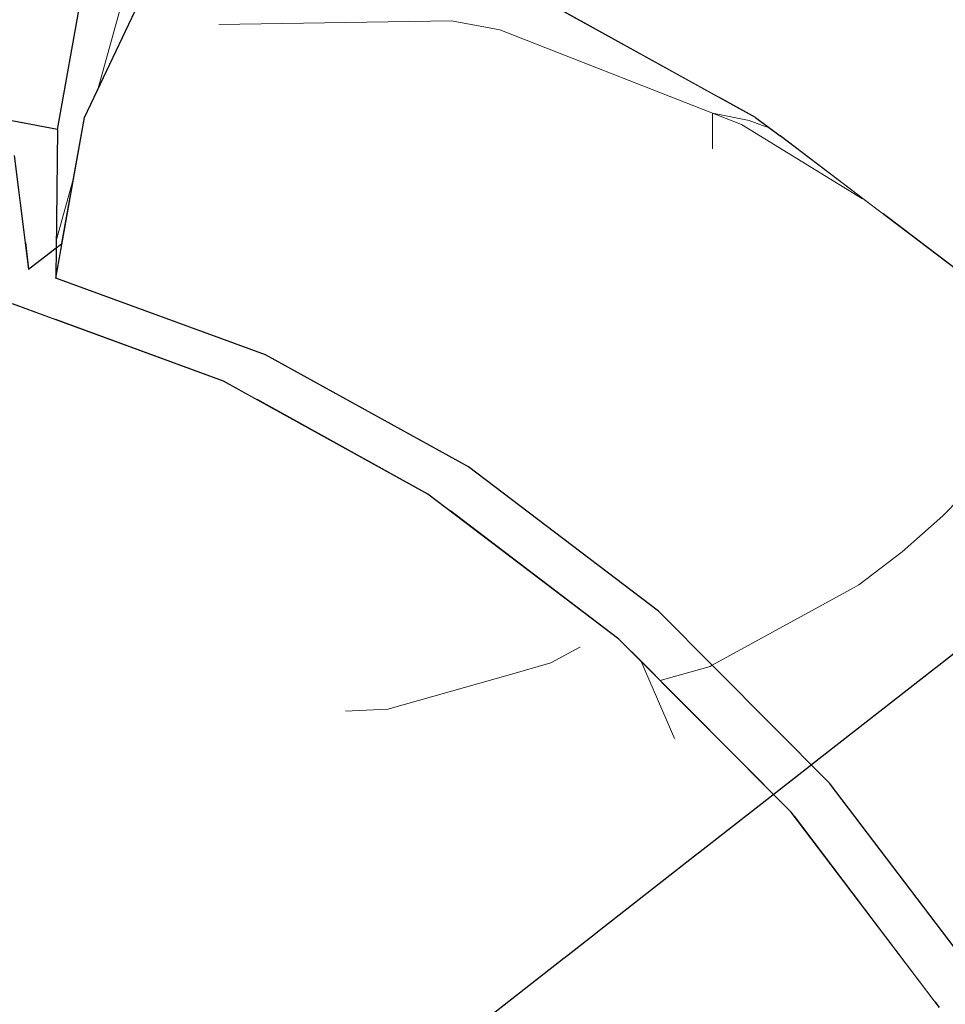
# Model space of a CAD drawing. Header units: millimetres. Extents: x -36478 to 31050, y -14815 to 11827.
# Tile 93 of 256: x -18289 to -18211, y 7822 to 7904. Entities that reach past the tile are written whole.
import ezdxf

# ---------------------------------------------------------------- set-up
doc = ezdxf.new("R2010")
doc.units = ezdxf.units.MM
doc.header["$MEASUREMENT"] = 0
doc.linetypes.add('Wipeout_Contour', pattern=[1000, 0, -1000])
for name, color, linetype in [('Nové_Konstrukce - krov', 7, 'Continuous'), ('Nové_Konstrukce - střechy a skořepiny', 7, 'Continuous'), ('Nové_Výplně - Povrchové', 7, 'Continuous')]:
    doc.layers.add(name, color=color, linetype=linetype)

# ---------------------------------------------------------------- blocks, each defined once
blk = doc.blocks.new('*X13')
at = {"layer": 'Nové_Výplně - Povrchové', "color": 21, "linetype": 'Continuous', "lineweight": 20, "true_color": 0xffaaaa}
for p, q in [((-18216.724, 7846.208), (-18216.724, 7841.109)), ((-18216.724, 7840.882), (-18216.724, 7778.004))]:
    blk.add_line(p, q, dxfattribs=at)
blk = doc.blocks.new('výplň_6_1', base_point=(0, 0))
at = {"layer": 'Nové_Výplně - Povrchové', "color": 21, "linetype": 'Continuous', "lineweight": 20, "true_color": 0xffaaaa}
blk.add_blockref('*X13', (0, 0), dxfattribs=at)
blk = doc.blocks.new('výplň_2507_1', base_point=(0, 0))
at = {"color": 254, "linetype": 'Wipeout_Contour', "lineweight": 0, "ltscale": 79319.331132}
blk.add_wipeout([(-18224.222, 7837.702), (-18226.369, 7836.188), (-18213.779, 7819.561), (-18211.816, 7821.318)], dxfattribs=at).dxf.layer = 'Nové_Výplně - Povrchové'
blk = doc.blocks.new('výplň_2517_1', base_point=(0, 0))
at = {"color": 254, "linetype": 'Wipeout_Contour', "lineweight": 0, "ltscale": 59743.874039}
blk.add_wipeout([(-18288.372, 7885.453), (-18288.085, 7883.188), (-18285.789, 7884.974)], dxfattribs=at).dxf.layer = 'Nové_Výplně - Povrchové'
blk = doc.blocks.new('výplň_2521_1', base_point=(0, 0))
at = {"color": 254, "linetype": 'Wipeout_Contour', "lineweight": 0, "ltscale": 79327.139826}
blk.add_wipeout([(-18218.215, 7816.318), (-18213.779, 7819.561), (-18226.369, 7836.188), (-18230.639, 7832.726)], dxfattribs=at).dxf.layer = 'Nové_Výplně - Povrchové'
blk = doc.blocks.new('výplň_2522_1', base_point=(0, 0))
at = {"color": 254, "linetype": 'Wipeout_Contour', "lineweight": 0, "ltscale": 79357.063301}
blk.add_wipeout([(-18227.397, 7810.766), (-18238.55, 7825.495), (-18241.18, 7823.45), (-18230.027, 7808.72)], dxfattribs=at).dxf.layer = 'Nové_Výplně - Povrchové'
blk = doc.blocks.new('výplň_2523_1', base_point=(0, 0))
at = {"color": 254, "linetype": 'Wipeout_Contour', "lineweight": 0, "ltscale": 79343.086492}
blk.add_wipeout([(-18227.397, 7810.766), (-18218.215, 7816.318), (-18230.639, 7832.726), (-18238.55, 7825.495)], dxfattribs=at).dxf.layer = 'Nové_Výplně - Povrchové'
blk = doc.blocks.new('výplň_2525_1', base_point=(0, 0))
at = {"color": 254, "linetype": 'Wipeout_Contour', "lineweight": 0, "ltscale": 79517.225459}
blk.add_wipeout([(-18241.18, 7823.45), (-18368.432, 7724.477), (-18357.278, 7709.747), (-18230.027, 7808.72)], dxfattribs=at).dxf.layer = 'Nové_Výplně - Povrchové'
blk = doc.blocks.new('výplň_2526_1', base_point=(0, 0))
at = {"color": 254, "linetype": 'Wipeout_Contour', "lineweight": 0, "ltscale": 79423.288543}
blk.add_wipeout([(-18241.18, 7823.45), (-18238.55, 7825.495), (-18251.521, 7838.524), (-18254.151, 7836.479)], dxfattribs=at).dxf.layer = 'Nové_Výplně - Povrchové'
blk = doc.blocks.new('výplň_2527_1', base_point=(0, 0))
at = {"color": 254, "linetype": 'Wipeout_Contour', "lineweight": 0, "ltscale": 119663.531452}
blk.add_wipeout([(-18283.922, 7855.915), (-18408.65, 7758.905), (-18405.568, 7757.201), (-18403.489, 7755.659), (-18394.899, 7749.135), (-18268.544, 7847.411)], dxfattribs=at).dxf.layer = 'Nové_Výplně - Povrchové'
blk = doc.blocks.new('výplň_2528_1', base_point=(0, 0))
at = {"color": 254, "linetype": 'Wipeout_Contour', "lineweight": 0, "ltscale": 99510.736663}
blk.add_wipeout([(-18254.151, 7836.479), (-18381.209, 7737.656), (-18369.52, 7725.914), (-18368.432, 7724.477), (-18241.18, 7823.45)], dxfattribs=at).dxf.layer = 'Nové_Výplně - Povrchové'
blk = doc.blocks.new('výplň_2529_1', base_point=(0, 0))
at = {"color": 254, "linetype": 'Wipeout_Contour', "lineweight": 0, "ltscale": 99600.400445}
blk.add_wipeout([(-18268.544, 7847.411), (-18394.899, 7749.135), (-18385.621, 7742.088), (-18381.209, 7737.656), (-18254.151, 7836.479)], dxfattribs=at).dxf.layer = 'Nové_Výplně - Povrchové'
blk = doc.blocks.new('výplň_2531_1', base_point=(0, 0))
at = {"color": 254, "linetype": 'Wipeout_Contour', "lineweight": 0, "ltscale": 299002.849603}
blk.add_wipeout([(-18432.563, 7770.816), (-18425.547, 7768.249), (-18423.291, 7767.001), (-18297.038, 7865.198), (-18295.958, 7875.37), (-18292.562, 7879.402), (-18289.447, 7880.285), (-18285.863, 7878.973), (-18285.82, 7882.453), (-18285.297, 7885.357), (-18288.085, 7883.188), (-18289.295, 7892.733), (-18292.409, 7891.85), (-18295.805, 7887.818), (-18297.036, 7876.226)], dxfattribs=at).dxf.layer = 'Nové_Výplně - Povrchové'
blk = doc.blocks.new('výplň_2532_1', base_point=(0, 0))
at = {"color": 254, "linetype": 'Wipeout_Contour', "lineweight": 0, "ltscale": 79786.704538}
blk.add_wipeout([(-18299.819, 7861.733), (-18422.312, 7766.46), (-18408.65, 7758.905), (-18283.922, 7855.915)], dxfattribs=at).dxf.layer = 'Nové_Výplně - Povrchové'
blk = doc.blocks.new('*X5067')
at = {"layer": 'Nové_Výplně - Povrchové', "color": 21, "linetype": 'Continuous', "lineweight": 20, "true_color": 0xffaaaa}
blk.add_line((-18233.958, 7843.811), (-18236.784, 7850.321), dxfattribs=at)
blk = doc.blocks.new('výplň_2533_1', base_point=(0, 0))
at = {"color": 254, "linetype": 'Wipeout_Contour', "lineweight": 0, "ltscale": 79393.572332}
blk.add_wipeout([(-18226.369, 7836.188), (-18224.222, 7837.702), (-18238.649, 7852.194), (-18241.01, 7850.895)], dxfattribs=at).dxf.layer = 'Nové_Výplně - Povrchové'
at = {"layer": 'Nové_Výplně - Povrchové', "color": 21, "linetype": 'Continuous', "lineweight": 20, "true_color": 0xffaaaa}
blk.add_blockref('*X5067', (0, 0), dxfattribs=at)
blk = doc.blocks.new('výplň_2534_1', base_point=(0, 0))
at = {"color": 254, "linetype": 'Wipeout_Contour', "lineweight": 0, "ltscale": 79413.090525}
blk.add_wipeout([(-18238.55, 7825.495), (-18230.639, 7832.726), (-18245.087, 7847.239), (-18251.521, 7838.524)], dxfattribs=at).dxf.layer = 'Nové_Výplně - Povrchové'
blk = doc.blocks.new('výplň_2535_1', base_point=(0, 0))
at = {"color": 254, "linetype": 'Wipeout_Contour', "lineweight": 0, "ltscale": 79401.426861}
blk.add_wipeout([(-18230.639, 7832.726), (-18226.369, 7836.188), (-18241.01, 7850.895), (-18245.087, 7847.239)], dxfattribs=at).dxf.layer = 'Nové_Výplně - Povrchové'
blk = doc.blocks.new('*X5073')
at = {"layer": 'Nové_Výplně - Povrchové', "color": 21, "linetype": 'Continuous', "lineweight": 20, "true_color": 0xffaaaa}
for p, q in [((-18247.73, 7849.246), (-18258, 7846.339)), ((-18258, 7846.339), (-18261.575, 7846.161))]:
    blk.add_line(p, q, dxfattribs=at)
blk = doc.blocks.new('výplň_2536_1', base_point=(0, 0))
at = {"color": 254, "linetype": 'Wipeout_Contour', "lineweight": 0, "ltscale": 79486.230083}
blk.add_wipeout([(-18265.914, 7849.457), (-18251.521, 7838.524), (-18245.087, 7847.239), (-18261.12, 7859.417)], dxfattribs=at).dxf.layer = 'Nové_Výplně - Povrchové'
at = {"layer": 'Nové_Výplně - Povrchové', "color": 21, "linetype": 'Continuous', "lineweight": 20, "true_color": 0xffaaaa}
blk.add_blockref('*X5073', (0, 0), dxfattribs=at)
blk = doc.blocks.new('*X5075')
at = {"layer": 'Nové_Výplně - Povrchové', "color": 21, "linetype": 'Continuous', "lineweight": 20, "true_color": 0xffaaaa}
for p, q in [((-18241.881, 7851.556), (-18244.34, 7850.206)), ((-18244.34, 7850.206), (-18247.73, 7849.246))]:
    blk.add_line(p, q, dxfattribs=at)
blk = doc.blocks.new('výplň_2537_1', base_point=(0, 0))
at = {"color": 254, "linetype": 'Wipeout_Contour', "lineweight": 0, "ltscale": 79479.036879}
blk.add_wipeout([(-18261.12, 7859.417), (-18245.087, 7847.239), (-18241.01, 7850.895), (-18257.258, 7863.236)], dxfattribs=at).dxf.layer = 'Nové_Výplně - Povrchové'
at = {"layer": 'Nové_Výplně - Povrchové', "color": 21, "linetype": 'Continuous', "lineweight": 20, "true_color": 0xffaaaa}
blk.add_blockref('*X5075', (0, 0), dxfattribs=at)
blk = doc.blocks.new('výplň_2538_1', base_point=(0, 0))
at = {"color": 254, "linetype": 'Wipeout_Contour', "lineweight": 0, "ltscale": 79631.311735}
blk.add_wipeout([(-18297.189, 7863.778), (-18299.819, 7861.733), (-18283.922, 7855.915), (-18281.292, 7857.961)], dxfattribs=at).dxf.layer = 'Nové_Výplně - Povrchové'
blk = doc.blocks.new('výplň_2539_1', base_point=(0, 0))
at = {"color": 254, "linetype": 'Wipeout_Contour', "lineweight": 0, "ltscale": 79492.482563}
blk.add_wipeout([(-18251.521, 7838.524), (-18265.914, 7849.457), (-18268.544, 7847.411), (-18254.151, 7836.479)], dxfattribs=at).dxf.layer = 'Nové_Výplně - Povrchové'
blk = doc.blocks.new('výplň_2540_1', base_point=(0, 0))
at = {"color": 254, "linetype": 'Wipeout_Contour', "lineweight": 0, "ltscale": 79562.534697}
blk.add_wipeout([(-18265.914, 7849.457), (-18281.292, 7857.961), (-18283.922, 7855.915), (-18268.544, 7847.411)], dxfattribs=at).dxf.layer = 'Nové_Výplně - Povrchové'
blk = doc.blocks.new('výplň_2541_1', base_point=(0, 0))
at = {"color": 254, "linetype": 'Wipeout_Contour', "lineweight": 0, "ltscale": 79471.131963}
blk.add_wipeout([(-18238.649, 7852.194), (-18254.659, 7864.355), (-18257.258, 7863.236), (-18241.01, 7850.895)], dxfattribs=at).dxf.layer = 'Nové_Výplně - Povrchové'
blk = doc.blocks.new('výplň_2542_1', base_point=(0, 0))
at = {"color": 254, "linetype": 'Wipeout_Contour', "lineweight": 0, "ltscale": 79626.714268}
blk.add_wipeout([(-18289.447, 7880.285), (-18292.562, 7879.402), (-18274.617, 7872.836), (-18271.765, 7873.814)], dxfattribs=at).dxf.layer = 'Nové_Výplně - Povrchové'
blk = doc.blocks.new('výplň_2543_1', base_point=(0, 0))
at = {"color": 254, "linetype": 'Wipeout_Contour', "lineweight": 0, "ltscale": 79560.273333}
blk.add_wipeout([(-18281.292, 7857.961), (-18265.914, 7849.457), (-18261.12, 7859.417), (-18278.25, 7868.89)], dxfattribs=at).dxf.layer = 'Nové_Výplně - Povrchové'
blk = doc.blocks.new('výplň_2544_1', base_point=(0, 0))
at = {"color": 254, "linetype": 'Wipeout_Contour', "lineweight": 0, "ltscale": 79557.601395}
blk.add_wipeout([(-18261.12, 7859.417), (-18257.258, 7863.236), (-18274.617, 7872.836), (-18278.25, 7868.89)], dxfattribs=at).dxf.layer = 'Nové_Výplně - Povrchové'
blk = doc.blocks.new('výplň_2545_1', base_point=(0, 0))
at = {"color": 254, "linetype": 'Wipeout_Contour', "lineweight": 0, "ltscale": 79549.643095}
blk.add_wipeout([(-18257.258, 7863.236), (-18254.659, 7864.355), (-18271.765, 7873.814), (-18274.617, 7872.836)], dxfattribs=at).dxf.layer = 'Nové_Výplně - Povrchové'
blk = doc.blocks.new('výplň_2546_1', base_point=(0, 0))
at = {"color": 254, "linetype": 'Wipeout_Contour', "lineweight": 0, "ltscale": 99548.376297}
blk.add_wipeout([(-18297.038, 7865.198), (-18297.189, 7863.778), (-18281.292, 7857.961), (-18278.25, 7868.89), (-18295.958, 7875.37)], dxfattribs=at).dxf.layer = 'Nové_Výplně - Povrchové'
blk = doc.blocks.new('výplň_2547_1', base_point=(0, 0))
at = {"color": 254, "linetype": 'Wipeout_Contour', "lineweight": 0, "ltscale": 79634.727431}
blk.add_wipeout([(-18292.562, 7879.402), (-18295.958, 7875.37), (-18278.25, 7868.89), (-18274.617, 7872.836)], dxfattribs=at).dxf.layer = 'Nové_Výplně - Povrchové'
blk = doc.blocks.new('výplň_3017_1', base_point=(0, 0))
at = {"color": 254, "linetype": 'Wipeout_Contour', "lineweight": 0, "ltscale": 119009.286454}
blk.add_wipeout([(-18230.309, 7897.615), (-18227.227, 7895.911), (-18225.147, 7894.369), (-18216.558, 7887.845), (-18090.202, 7986.121), (-18105.581, 7994.625)], dxfattribs=at).dxf.layer = 'Nové_Výplně - Povrchové'
blk = doc.blocks.new('výplň_3019_1', base_point=(0, 0))
at = {"color": 254, "linetype": 'Wipeout_Contour', "lineweight": 0, "ltscale": 99055.448963}
blk.add_wipeout([(-18216.558, 7887.845), (-18207.28, 7880.797), (-18202.868, 7876.365), (-18075.809, 7975.188), (-18090.202, 7986.121)], dxfattribs=at).dxf.layer = 'Nové_Výplně - Povrchové'
blk = doc.blocks.new('*X6041')
at = {"layer": 'Nové_Výplně - Povrchové', "color": 21, "linetype": 'Continuous', "lineweight": 20, "true_color": 0xffaaaa}
for p, q in [((-18275.925, 7921.328), (-18282.281, 7898.261)), ((-18284.277, 7891.02), (-18285.782, 7885.557))]:
    blk.add_line(p, q, dxfattribs=at)
blk = doc.blocks.new('výplň_3020_1', base_point=(0, 0))
at = {"color": 254, "linetype": 'Wipeout_Contour', "lineweight": 0, "ltscale": 338517.722259}
blk.add_wipeout([(-18285.667, 7894.901), (-18285.789, 7884.974), (-18285.297, 7885.357), (-18283.397, 7895.901), (-18278.601, 7906.043), (-18275.572, 7909.448), (-18275.488, 7909.647), (-18275.279, 7909.777), (-18272.722, 7912.652), (-18267.858, 7914.516), (-18259.795, 7911.565), (-18261.028, 7914.065), (-18263.819, 7924.595), (-18267.705, 7926.964), (-18272.569, 7925.099), (-18278.449, 7918.491), (-18283.245, 7908.349)], dxfattribs=at).dxf.layer = 'Nové_Výplně - Povrchové'
at = {"layer": 'Nové_Výplně - Povrchové', "color": 21, "linetype": 'Continuous', "lineweight": 20, "true_color": 0xffaaaa}
blk.add_blockref('*X6041', (0, 0), dxfattribs=at)
blk = doc.blocks.new('výplň_3049_1', base_point=(0, 0))
at = {"color": 254, "linetype": 'Wipeout_Contour', "lineweight": 0, "ltscale": 79351.512442}
blk.add_wipeout([(-18243.971, 7905.17), (-18230.309, 7897.615), (-18105.581, 7994.625), (-18121.478, 8000.442)], dxfattribs=at).dxf.layer = 'Nové_Výplně - Povrchové'
blk = doc.blocks.new('výplň_3050_1', base_point=(0, 0))
at = {"color": 254, "linetype": 'Wipeout_Contour', "lineweight": 0, "ltscale": 99066.796079}
blk.add_wipeout([(-18208.676, 7823.857), (-18212.191, 7821.814), (-18211.816, 7821.318), (-18202.61, 7804.966), (-18198.731, 7806.191)], dxfattribs=at).dxf.layer = 'Nové_Výplně - Povrchové'
blk = doc.blocks.new('*X6119')
at = {"layer": 'Nové_Výplně - Povrchové', "linetype": 'Continuous', "lineweight": 20, "true_color": 0xffaaaa}
blk.add_hatch(color=21, dxfattribs=at).paths.add_polyline_path([(-18207.28, 7880.797), (-18225.147, 7894.369), (-18227.227, 7895.911), (-18208.529, 7881.708)])
blk = doc.blocks.new('výplň_3059_1', base_point=(0, 0))
at = {"color": 254, "linetype": 'Wipeout_Contour', "lineweight": 0, "ltscale": 79406.258262}
blk.add_wipeout([(-18207.28, 7880.797), (-18225.147, 7894.369), (-18227.227, 7895.911), (-18208.529, 7881.708)], dxfattribs=at).dxf.layer = 'Nové_Výplně - Povrchové'
at = {"layer": 'Nové_Výplně - Povrchové', "color": 21, "linetype": 'Continuous', "lineweight": 20, "true_color": 0xffaaaa}
blk.add_blockref('*X6119', (0, 0), dxfattribs=at)
blk = doc.blocks.new('*X6123')
at = {"layer": 'Nové_Výplně - Povrchové', "color": 21, "linetype": 'Continuous', "lineweight": 20, "true_color": 0xffaaaa}
for p, q in [((-18228.38, 7895.321), (-18218.243, 7889.086)), ((-18227.733, 7895.652), (-18226.635, 7895.237)), ((-18226.635, 7895.237), (-18226.114, 7895.065)), ((-18230.808, 7894.079), (-18230.808, 7893.266))]:
    blk.add_line(p, q, dxfattribs=at)
blk = doc.blocks.new('výplň_3061_1', base_point=(0, 0))
at = {"color": 254, "linetype": 'Wipeout_Contour', "lineweight": 0, "ltscale": 79415.954023}
blk.add_wipeout([(-18208.529, 7881.708), (-18227.227, 7895.911), (-18231.448, 7893.752), (-18212.454, 7879.324)], dxfattribs=at).dxf.layer = 'Nové_Výplně - Povrchové'
at = {"layer": 'Nové_Výplně - Povrchové', "color": 21, "linetype": 'Continuous', "lineweight": 20, "true_color": 0xffaaaa}
blk.add_blockref('*X6123', (0, 0), dxfattribs=at)
blk = doc.blocks.new('výplň_3062_1', base_point=(0, 0))
at = {"color": 254, "linetype": 'Wipeout_Contour', "lineweight": 0, "ltscale": 79325.267679}
blk.add_wipeout([(-18191.678, 7864.781), (-18208.529, 7881.708), (-18212.454, 7879.324), (-18195.337, 7862.13)], dxfattribs=at).dxf.layer = 'Nové_Výplně - Povrchové'
blk = doc.blocks.new('výplň_3081_1', base_point=(0, 0))
at = {"color": 254, "linetype": 'Wipeout_Contour', "lineweight": 0, "ltscale": 119538.844142}
blk.add_wipeout([(-18305.381, 7898.556), (-18304.937, 7895.633), (-18289.295, 7892.733), (-18288.372, 7885.453), (-18285.789, 7884.974), (-18285.667, 7894.901)], dxfattribs=at).dxf.layer = 'Nové_Výplně - Povrchové'
blk = doc.blocks.new('výplň_3084_1', base_point=(0, 0))
at = {"color": 254, "linetype": 'Wipeout_Contour', "lineweight": 0, "ltscale": 79716.006299}
blk.add_wipeout([(-18305.381, 7898.556), (-18285.667, 7894.901), (-18283.245, 7908.349), (-18304.932, 7912.37)], dxfattribs=at).dxf.layer = 'Nové_Výplně - Povrchové'
blk = doc.blocks.new('výplň_3091_1', base_point=(0, 0))
at = {"color": 254, "linetype": 'Wipeout_Contour', "lineweight": 0, "ltscale": 79313.07918}
blk.add_wipeout([(-18221.005, 7840.138), (-18223.967, 7837.365), (-18212.191, 7821.814), (-18208.676, 7823.857)], dxfattribs=at).dxf.layer = 'Nové_Výplně - Povrchové'
blk = doc.blocks.new('výplň_3093_1', base_point=(0, 0))
at = {"color": 254, "linetype": 'Wipeout_Contour', "lineweight": 0, "ltscale": 79296.093398}
blk.add_wipeout([(-18208.676, 7823.857), (-18197.608, 7830.738), (-18211.318, 7848.844), (-18221.005, 7840.138)], dxfattribs=at).dxf.layer = 'Nové_Výplně - Povrchové'
blk = doc.blocks.new('*X6189')
at = {"layer": 'Nové_Výplně - Povrchové', "color": 21, "linetype": 'Continuous', "lineweight": 20, "true_color": 0xffaaaa}
for p, q in [((-18230.83, 7850.007), (-18230.998, 7849.915)), ((-18230.998, 7849.915), (-18235.197, 7848.726))]:
    blk.add_line(p, q, dxfattribs=at)
blk = doc.blocks.new('výplň_3094_1', base_point=(0, 0))
at = {"color": 254, "linetype": 'Wipeout_Contour', "lineweight": 0, "ltscale": 99222.89414}
blk.add_wipeout([(-18235.341, 7854.539), (-18237.629, 7851.169), (-18224.222, 7837.702), (-18223.967, 7837.365), (-18221.005, 7840.138)], dxfattribs=at).dxf.layer = 'Nové_Výplně - Povrchové'
at = {"layer": 'Nové_Výplně - Povrchové', "color": 21, "linetype": 'Continuous', "lineweight": 20, "true_color": 0xffaaaa}
blk.add_blockref('*X6189', (0, 0), dxfattribs=at)
blk = doc.blocks.new('výplň_3095_1', base_point=(0, 0))
at = {"color": 254, "linetype": 'Wipeout_Contour', "lineweight": 0, "ltscale": 99316.696783}
blk.add_wipeout([(-18251.251, 7866.624), (-18252.757, 7862.91), (-18238.649, 7852.194), (-18237.629, 7851.169), (-18235.341, 7854.539)], dxfattribs=at).dxf.layer = 'Nové_Výplně - Povrchové'
blk = doc.blocks.new('*X6193')
at = {"layer": 'Nové_Výplně - Povrchové', "color": 21, "linetype": 'Continuous', "lineweight": 20, "true_color": 0xffaaaa}
blk.add_line((-18218.964, 7856.523), (-18230.83, 7850.007), dxfattribs=at)
blk = doc.blocks.new('výplň_3096_1', base_point=(0, 0))
at = {"color": 254, "linetype": 'Wipeout_Contour', "lineweight": 0, "ltscale": 79373.444333}
blk.add_wipeout([(-18221.005, 7840.138), (-18211.318, 7848.844), (-18227.262, 7864.859), (-18235.341, 7854.539)], dxfattribs=at).dxf.layer = 'Nové_Výplně - Povrchové'
at = {"layer": 'Nové_Výplně - Povrchové', "color": 21, "linetype": 'Continuous', "lineweight": 20, "true_color": 0xffaaaa}
blk.add_blockref('*X6193', (0, 0), dxfattribs=at)
blk = doc.blocks.new('*X6195')
at = {"layer": 'Nové_Výplně - Povrchové', "color": 21, "linetype": 'Continuous', "lineweight": 20, "true_color": 0xffaaaa}
for p, q in [((-18204.145, 7870.978), (-18205.395, 7869.261)), ((-18205.395, 7869.261), (-18208.336, 7865.783)), ((-18208.336, 7865.783), (-18210.092, 7863.987)), ((-18196.361, 7863.159), (-18196.361, 7861.304))]:
    blk.add_line(p, q, dxfattribs=at)
blk = doc.blocks.new('výplň_3097_1', base_point=(0, 0))
at = {"color": 254, "linetype": 'Wipeout_Contour', "lineweight": 0, "ltscale": 79338.386177}
blk.add_wipeout([(-18202.495, 7856.356), (-18195.337, 7862.13), (-18212.454, 7879.324), (-18219.329, 7873.266)], dxfattribs=at).dxf.layer = 'Nové_Výplně - Povrchové'
at = {"layer": 'Nové_Výplně - Povrchové', "color": 21, "linetype": 'Continuous', "lineweight": 20, "true_color": 0xffaaaa}
blk.add_blockref('*X6195', (0, 0), dxfattribs=at)
blk = doc.blocks.new('*X6197')
at = {"layer": 'Nové_Výplně - Povrchové', "color": 21, "linetype": 'Continuous', "lineweight": 20, "true_color": 0xffaaaa}
for p, q in [((-18210.092, 7863.987), (-18211.52, 7862.527)), ((-18211.52, 7862.527), (-18214.932, 7859.51)), ((-18214.932, 7859.51), (-18218.554, 7856.748)), ((-18218.554, 7856.748), (-18218.964, 7856.523))]:
    blk.add_line(p, q, dxfattribs=at)
blk = doc.blocks.new('výplň_3098_1', base_point=(0, 0))
at = {"color": 254, "linetype": 'Wipeout_Contour', "lineweight": 0, "ltscale": 79355.619919}
blk.add_wipeout([(-18211.318, 7848.844), (-18202.495, 7856.356), (-18219.329, 7873.266), (-18227.262, 7864.859)], dxfattribs=at).dxf.layer = 'Nové_Výplně - Povrchové'
at = {"layer": 'Nové_Výplně - Povrchové', "color": 21, "linetype": 'Continuous', "lineweight": 20, "true_color": 0xffaaaa}
blk.add_blockref('*X6197', (0, 0), dxfattribs=at)
blk = doc.blocks.new('výplň_3099_1', base_point=(0, 0))
at = {"color": 254, "linetype": 'Wipeout_Contour', "lineweight": 0, "ltscale": 79454.247033}
blk.add_wipeout([(-18235.341, 7854.539), (-18227.262, 7864.859), (-18244.954, 7878.297), (-18251.251, 7866.624)], dxfattribs=at).dxf.layer = 'Nové_Výplně - Povrchové'
blk = doc.blocks.new('výplň_3100_1', base_point=(0, 0))
at = {"color": 254, "linetype": 'Wipeout_Contour', "lineweight": 0, "ltscale": 99506.342537}
blk.add_wipeout([(-18285.82, 7882.453), (-18285.863, 7878.973), (-18271.765, 7873.814), (-18268.973, 7872.27), (-18268.249, 7876.024)], dxfattribs=at).dxf.layer = 'Nové_Výplně - Povrchové'
blk = doc.blocks.new('výplň_3101_1', base_point=(0, 0))
at = {"color": 254, "linetype": 'Wipeout_Contour', "lineweight": 0, "ltscale": 99412.091989}
blk.add_wipeout([(-18268.249, 7876.024), (-18268.973, 7872.27), (-18254.659, 7864.355), (-18252.757, 7862.91), (-18251.251, 7866.624)], dxfattribs=at).dxf.layer = 'Nové_Výplně - Povrchové'
blk = doc.blocks.new('*X6205')
at = {"layer": 'Nové_Výplně - Povrchové', "color": 21, "linetype": 'Continuous', "lineweight": 20, "true_color": 0xffaaaa}
blk.add_line((-18252.671, 7904.009), (-18248.625, 7903.25), dxfattribs=at)
blk = doc.blocks.new('výplň_3102_1', base_point=(0, 0))
at = {"color": 254, "linetype": 'Wipeout_Contour', "lineweight": 0, "ltscale": 79520.744877}
blk.add_wipeout([(-18238.01, 7887.456), (-18231.448, 7893.752), (-18251.743, 7904.975), (-18257.969, 7898.493)], dxfattribs=at).dxf.layer = 'Nové_Výplně - Povrchové'
at = {"layer": 'Nové_Výplně - Povrchové', "color": 21, "linetype": 'Continuous', "lineweight": 20, "true_color": 0xffaaaa}
blk.add_blockref('*X6205', (0, 0), dxfattribs=at)
blk = doc.blocks.new('výplň_3103_1', base_point=(0, 0))
at = {"color": 254, "linetype": 'Wipeout_Contour', "lineweight": 0, "ltscale": 79429.020176}
blk.add_wipeout([(-18219.329, 7873.266), (-18212.454, 7879.324), (-18231.448, 7893.752), (-18238.01, 7887.456)], dxfattribs=at).dxf.layer = 'Nové_Výplně - Povrchové'
blk = doc.blocks.new('výplň_3104_1', base_point=(0, 0))
at = {"color": 254, "linetype": 'Wipeout_Contour', "lineweight": 0, "ltscale": 79536.034876}
blk.add_wipeout([(-18251.251, 7866.624), (-18244.954, 7878.297), (-18263.857, 7888.751), (-18268.249, 7876.024)], dxfattribs=at).dxf.layer = 'Nové_Výplně - Povrchové'
blk = doc.blocks.new('výplň_3105_1', base_point=(0, 0))
at = {"color": 254, "linetype": 'Wipeout_Contour', "lineweight": 0, "ltscale": 79443.106433}
blk.add_wipeout([(-18227.262, 7864.859), (-18219.329, 7873.266), (-18238.01, 7887.456), (-18244.954, 7878.297)], dxfattribs=at).dxf.layer = 'Nové_Výplně - Povrchové'
blk = doc.blocks.new('výplň_3106_1', base_point=(0, 0))
at = {"color": 254, "linetype": 'Wipeout_Contour', "lineweight": 0, "ltscale": 79616.316245}
blk.add_wipeout([(-18283.397, 7895.901), (-18285.82, 7882.453), (-18268.249, 7876.024), (-18263.857, 7888.751)], dxfattribs=at).dxf.layer = 'Nové_Výplně - Povrchové'
blk = doc.blocks.new('výplň_3107_1', base_point=(0, 0))
at = {"color": 254, "linetype": 'Wipeout_Contour', "lineweight": 0, "ltscale": 79531.652357}
blk.add_wipeout([(-18244.954, 7878.297), (-18238.01, 7887.456), (-18257.969, 7898.493), (-18263.857, 7888.751)], dxfattribs=at).dxf.layer = 'Nové_Výplně - Povrchové'
blk = doc.blocks.new('*X6217')
at = {"layer": 'Nové_Výplně - Povrchové', "color": 21, "linetype": 'Continuous', "lineweight": 20, "true_color": 0xffaaaa}
for p, q in [((-18248.625, 7903.25), (-18228.38, 7895.321)), ((-18230.808, 7896.272), (-18227.733, 7895.652)), ((-18230.808, 7896.272), (-18230.808, 7894.079))]:
    blk.add_line(p, q, dxfattribs=at)
blk = doc.blocks.new('výplň_3108_1', base_point=(0, 0))
at = {"color": 254, "linetype": 'Wipeout_Contour', "lineweight": 0, "ltscale": 79507.727151}
blk.add_wipeout([(-18227.227, 7895.911), (-18247.206, 7906.959), (-18251.743, 7904.975), (-18231.448, 7893.752)], dxfattribs=at).dxf.layer = 'Nové_Výplně - Povrchové'
at = {"layer": 'Nové_Výplně - Povrchové', "color": 21, "linetype": 'Continuous', "lineweight": 20, "true_color": 0xffaaaa}
blk.add_blockref('*X6217', (0, 0), dxfattribs=at)
blk = doc.blocks.new('*X6221')
at = {"layer": 'Nové_Výplně - Povrchové', "color": 21, "linetype": 'Continuous', "lineweight": 20, "true_color": 0xffaaaa}
blk.add_line((-18272.161, 7903.686), (-18252.671, 7904.009), dxfattribs=at)
blk = doc.blocks.new('výplň_3110_1', base_point=(0, 0))
at = {"color": 254, "linetype": 'Wipeout_Contour', "lineweight": 0, "ltscale": 119437.575888}
blk.add_wipeout([(-18272.722, 7912.652), (-18275.279, 7909.777), (-18275.572, 7909.448), (-18278.601, 7906.043), (-18257.969, 7898.493), (-18251.743, 7904.975)], dxfattribs=at).dxf.layer = 'Nové_Výplně - Povrchové'
at = {"layer": 'Nové_Výplně - Povrchové', "color": 21, "linetype": 'Continuous', "lineweight": 20, "true_color": 0xffaaaa}
blk.add_blockref('*X6221', (0, 0), dxfattribs=at)
blk = doc.blocks.new('výplň_3113_1', base_point=(0, 0))
at = {"color": 254, "linetype": 'Wipeout_Contour', "lineweight": 0, "ltscale": 79618.559947}
blk.add_wipeout([(-18278.601, 7906.043), (-18283.397, 7895.901), (-18263.857, 7888.751), (-18257.969, 7898.493)], dxfattribs=at).dxf.layer = 'Nové_Výplně - Povrchové'

msp = doc.modelspace()

# ---------------------------------------------------------------- block references
at = {"layer": 'Nové_Výplně - Povrchové', "color": 21, "linetype": 'Continuous', "lineweight": 20, "true_color": 0xffaaaa}
msp.add_blockref('výplň_6_1', (0, 0), dxfattribs=at)

# ---------------------------------------------------------------- next in the draw order: block references
for name in ['výplň_3017_1', 'výplň_2517_1', 'výplň_2507_1']:
    msp.add_blockref(name, (0, 0), dxfattribs=at)

# ---------------------------------------------------------------- next in the draw order: block references
for name in ['výplň_3019_1', 'výplň_2521_1', 'výplň_3050_1']:
    msp.add_blockref(name, (0, 0), dxfattribs=at)

# ---------------------------------------------------------------- next in the draw order: block references
for name in ['výplň_3049_1', 'výplň_3059_1', 'výplň_2522_1']:
    msp.add_blockref(name, (0, 0), dxfattribs=at)

# ---------------------------------------------------------------- next in the draw order: block references
for name in ['výplň_3061_1', 'výplň_2523_1']:
    msp.add_blockref(name, (0, 0), dxfattribs=at)

# ---------------------------------------------------------------- next in the draw order: block references
for name in ['výplň_3102_1', 'výplň_3062_1', 'výplň_2525_1']:
    msp.add_blockref(name, (0, 0), dxfattribs=at)

# ---------------------------------------------------------------- next in the draw order: block references
for name in ['výplň_2527_1', 'výplň_2526_1']:
    msp.add_blockref(name, (0, 0), dxfattribs=at)

# ---------------------------------------------------------------- next in the draw order: block references
msp.add_blockref('výplň_2528_1', (0, 0), dxfattribs=at)

# ---------------------------------------------------------------- next in the draw order: block references
for name in ['výplň_2533_1', 'výplň_2529_1']:
    msp.add_blockref(name, (0, 0), dxfattribs=at)

# ---------------------------------------------------------------- next in the draw order: block references
for name in ['výplň_2531_1', 'výplň_2534_1', 'výplň_3091_1']:
    msp.add_blockref(name, (0, 0), dxfattribs=at)

# ---------------------------------------------------------------- next in the draw order: block references
for name in ['výplň_3020_1', 'výplň_2542_1', 'výplň_2532_1', 'výplň_2535_1', 'výplň_3093_1']:
    msp.add_blockref(name, (0, 0), dxfattribs=at)

# ---------------------------------------------------------------- next in the draw order: block references
for name in ['výplň_3081_1', 'výplň_2538_1', 'výplň_2536_1', 'výplň_3094_1']:
    msp.add_blockref(name, (0, 0), dxfattribs=at)

# ---------------------------------------------------------------- next in the draw order: linework, layer by layer
at = {"layer": 'Nové_Konstrukce - krov', "color": 1, "linetype": 'Continuous', "lineweight": 25}
for p, q in [((-18289.295, 7892.733), (-18288.085, 7883.188)), ((-18211.816, 7821.318), (-18224.222, 7837.702))]:
    msp.add_line(p, q, dxfattribs=at)

# ---------------------------------------------------------------- next in the draw order: block references
at = {"layer": 'Nové_Výplně - Povrchové', "color": 21, "linetype": 'Continuous', "lineweight": 20, "true_color": 0xffaaaa}
for name in ['výplň_3084_1', 'výplň_2537_1']:
    msp.add_blockref(name, (0, 0), dxfattribs=at)

# ---------------------------------------------------------------- next in the draw order: block references
for name in ['výplň_2541_1', 'výplň_2539_1']:
    msp.add_blockref(name, (0, 0), dxfattribs=at)

# ---------------------------------------------------------------- next in the draw order: block references
for name in ['výplň_3095_1', 'výplň_2540_1']:
    msp.add_blockref(name, (0, 0), dxfattribs=at)

# ---------------------------------------------------------------- next in the draw order: block references
for name in ['výplň_2543_1', 'výplň_3096_1']:
    msp.add_blockref(name, (0, 0), dxfattribs=at)

# ---------------------------------------------------------------- next in the draw order: linework, layer by layer
at = {"layer": 'Nové_Konstrukce - krov', "color": 1, "linetype": 'Continuous', "lineweight": 25}
msp.add_line((-18208.676, 7823.857), (-18221.005, 7840.138), dxfattribs=at)

# ---------------------------------------------------------------- next in the draw order: block references
at = {"layer": 'Nové_Výplně - Povrchové', "color": 21, "linetype": 'Continuous', "lineweight": 20, "true_color": 0xffaaaa}
for name in ['výplň_3097_1', 'výplň_2544_1']:
    msp.add_blockref(name, (0, 0), dxfattribs=at)

# ---------------------------------------------------------------- next in the draw order: block references
for name in ['výplň_2546_1', 'výplň_2545_1', 'výplň_3098_1']:
    msp.add_blockref(name, (0, 0), dxfattribs=at)

# ---------------------------------------------------------------- next in the draw order: linework, layer by layer
at = {"layer": 'Nové_Konstrukce - krov', "color": 1, "linetype": 'Continuous', "lineweight": 25}
msp.add_line((-18224.222, 7837.702), (-18238.649, 7852.194), dxfattribs=at)

# ---------------------------------------------------------------- next in the draw order: block references
at = {"layer": 'Nové_Výplně - Povrchové', "color": 21, "linetype": 'Continuous', "lineweight": 20, "true_color": 0xffaaaa}
for name in ['výplň_2547_1', 'výplň_3099_1']:
    msp.add_blockref(name, (0, 0), dxfattribs=at)

# ---------------------------------------------------------------- next in the draw order: linework, layer by layer
at = {"layer": 'Nové_Konstrukce - krov', "color": 1, "linetype": 'Continuous', "lineweight": 25}
msp.add_line((-18221.005, 7840.138), (-18235.341, 7854.539), dxfattribs=at)

# ---------------------------------------------------------------- next in the draw order: block references
at = {"layer": 'Nové_Výplně - Povrchové', "color": 21, "linetype": 'Continuous', "lineweight": 20, "true_color": 0xffaaaa}
for name in ['výplň_3103_1', 'výplň_3100_1']:
    msp.add_blockref(name, (0, 0), dxfattribs=at)

# ---------------------------------------------------------------- next in the draw order: block references
msp.add_blockref('výplň_3101_1', (0, 0), dxfattribs=at)

# ---------------------------------------------------------------- next in the draw order: linework, layer by layer
at = {"layer": 'Nové_Konstrukce - krov', "color": 1, "linetype": 'Continuous', "lineweight": 25}
msp.add_line((-18238.649, 7852.194), (-18254.659, 7864.355), dxfattribs=at)

# ---------------------------------------------------------------- next in the draw order: block references
at = {"layer": 'Nové_Výplně - Povrchové', "color": 21, "linetype": 'Continuous', "lineweight": 20, "true_color": 0xffaaaa}
msp.add_blockref('výplň_3104_1', (0, 0), dxfattribs=at)

# ---------------------------------------------------------------- next in the draw order: linework, layer by layer
at = {"layer": 'Nové_Konstrukce - krov', "color": 1, "linetype": 'Continuous', "lineweight": 25}
msp.add_line((-18254.659, 7864.355), (-18271.765, 7873.814), dxfattribs=at)

# ---------------------------------------------------------------- next in the draw order: block references
at = {"layer": 'Nové_Výplně - Povrchové', "color": 21, "linetype": 'Continuous', "lineweight": 20, "true_color": 0xffaaaa}
for name in ['výplň_3106_1', 'výplň_3105_1']:
    msp.add_blockref(name, (0, 0), dxfattribs=at)

# ---------------------------------------------------------------- next in the draw order: linework, layer by layer
at = {"layer": 'Nové_Konstrukce - krov', "color": 1, "linetype": 'Continuous', "lineweight": 25}
for p, q in [((-18285.667, 7894.901), (-18305.381, 7898.556)), ((-18285.667, 7894.901), (-18285.82, 7882.453)), ((-18207.28, 7880.797), (-18225.147, 7894.369)), ((-18288.085, 7883.188), (-18285.297, 7885.357)), ((-18268.249, 7876.024), (-18285.82, 7882.453)), ((-18271.765, 7873.814), (-18289.447, 7880.285)), ((-18251.251, 7866.624), (-18268.249, 7876.024)), ((-18235.341, 7854.539), (-18251.251, 7866.624))]:
    msp.add_line(p, q, dxfattribs=at)

# ---------------------------------------------------------------- next in the draw order: block references
at = {"layer": 'Nové_Výplně - Povrchové', "color": 21, "linetype": 'Continuous', "lineweight": 20, "true_color": 0xffaaaa}
msp.add_blockref('výplň_3107_1', (0, 0), dxfattribs=at)

# ---------------------------------------------------------------- next in the draw order: block references
msp.add_blockref('výplň_3108_1', (0, 0), dxfattribs=at)

# ---------------------------------------------------------------- next in the draw order: linework, layer by layer
at = {"layer": 'Nové_Konstrukce - krov', "color": 1, "linetype": 'Continuous', "lineweight": 25}
for q in [(-18247.206, 7906.959), (-18225.147, 7894.369)]:
    msp.add_line((-18227.227, 7895.911), q, dxfattribs=at)

# ---------------------------------------------------------------- next in the draw order: block references
at = {"layer": 'Nové_Výplně - Povrchové', "color": 21, "linetype": 'Continuous', "lineweight": 20, "true_color": 0xffaaaa}
msp.add_blockref('výplň_3110_1', (0, 0), dxfattribs=at)

# ---------------------------------------------------------------- next in the draw order: block references
msp.add_blockref('výplň_3113_1', (0, 0), dxfattribs=at)

# ---------------------------------------------------------------- next in the draw order: linework, layer by layer
at = {"layer": 'Nové_Konstrukce - krov', "color": 1, "linetype": 'Continuous', "lineweight": 25}
for p, q in [((-18285.667, 7894.901), (-18283.245, 7908.349)), ((-18283.397, 7895.901), (-18278.601, 7906.043)), ((-18285.82, 7882.453), (-18283.397, 7895.901))]:
    msp.add_line(p, q, dxfattribs=at)
at = {"layer": 'Nové_Konstrukce - střechy a skořepiny', "color": 1, "linetype": 'Continuous', "lineweight": 25}
msp.add_line((-14406.177, 10825.99), (-19182.706, 7090.827), dxfattribs=at)

doc.saveas('drawing.dxf')
